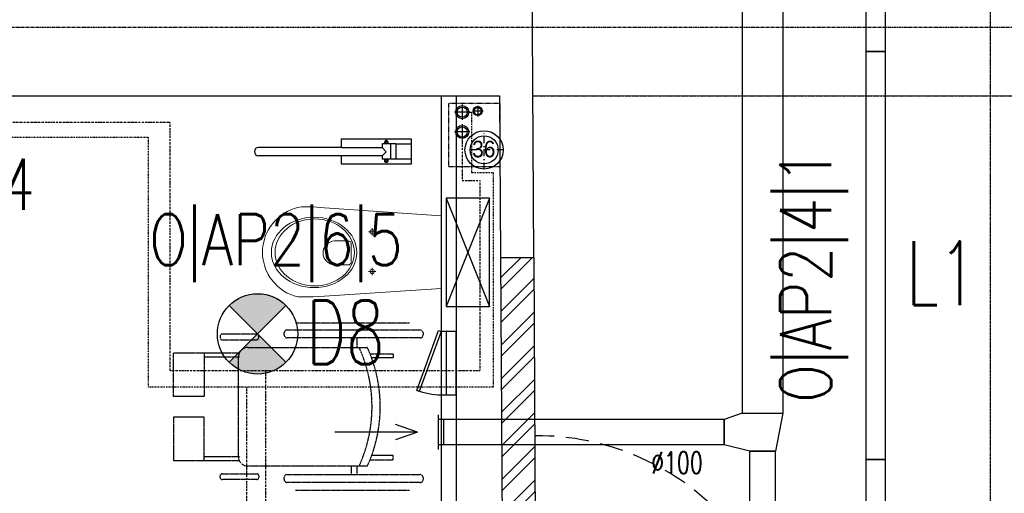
# Model space of a CAD drawing. Header units: inches. Extents: x -281236 to -70395, y 38777 to 102341.
# Tile 104 of 244: x -139395 to -139009, y 48804 to 48990. Entities that reach past the tile are written whole.
import ezdxf
from ezdxf.enums import TextEntityAlignment as Align

# ---------------------------------------------------------------- set-up
doc = ezdxf.new("R2010")
doc.units = ezdxf.units.IN
doc.header["$MEASUREMENT"] = 0
for name, pattern in [('00-inst$0$DASHDOT', [1, 0.5, -0.25, 0, -0.25]), ('CENTER', [2, 1.25, -0.25, 0.25, -0.25]), ('DASHDOT', [1, 0.5, -0.25, 0, -0.25]), ('DASHED', [0.75, 0.5, -0.25]), ('DASHED2', [0.375, 0.25, -0.125]), ('DIVIDE', [31.75, 12.7, -6.35, 0, -6.35, 0, -6.35])]:
    doc.linetypes.add(name, pattern=pattern)
doc.layers.get('0').update_dxf_attribs({"color": 101})
for name, color, linetype in [('Drz---drzwi', 5, 'Continuous'), ('E-90', 6, 'Continuous'), ('E35', 6, 'Continuous'), ('Ins-kan', 54, 'Continuous'), ('Ins-went', 141, 'Continuous'), ('Ins-went-opis', 141, 'Continuous'), ('Ins-wod', 152, 'Continuous'), ('Mw-cr-rury', 160, 'DIVIDE'), ('Mw-wc-rury', 160, 'DASHDOT'), ('Os-osie glowne', 8, 'CENTER'), ('piony_K_nr', 240, 'Continuous'), ('Sc-cegla pelna', 32, 'Continuous'), ('Sc-cegla pelna-hatch', 8, 'Continuous'), ('Sc-gazobeton', 45, 'Continuous'), ('Sc-gk', 120, 'Continuous'), ('Sc-nadproza kon', 5, 'DASHED2'), ('stelaż_wc', 64, 'Continuous'), ('Suf-widok', 8, 'Continuous'), ('W-otwor-strop', 126, 'Continuous'), ('Wyp-meble', 155, 'Continuous'), ('Wyp-sanitar', 131, 'Continuous'), ('Wyp-szafy', 9, 'Continuous')]:
    doc.layers.add(name, color=color, linetype=linetype)
doc.styles.add('ROMANS', font='romans', dxfattribs={"width": 0.85})
doc.styles.add('tab-bud$0$ROMANS', font='romans', dxfattribs={"width": 0.7})
doc.styles.add('TYTUL2', font='ARIAL.TTF')

# ---------------------------------------------------------------- blocks, each defined once
blk = doc.blocks.new('_0630_WC_NIEPEŁNOSPRAWNY')
at = {"lineweight": 0}
for p, q in [((-14.26044946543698, 0), (-17.49471912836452, -45.69999999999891)), ((-14.26044946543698, 0), (14.26044946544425, 0)), ((14.26044946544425, 0), (17.1525273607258, -45.70464459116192)), ((-8.009799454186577, -26.98395776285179), (-9.420152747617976, -26.98395776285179)), ((-8.009799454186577, -26.98395776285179), (-8.009799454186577, -25.53926559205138)), ((-8.009799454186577, -26.98395776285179), (-6.526574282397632, -26.98395776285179)), ((-8.009799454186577, -26.98395776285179), (-8.009799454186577, -28.40553939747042)), ((7.490200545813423, -26.98395776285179), (6.079847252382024, -26.98395776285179)), ((7.490200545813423, -26.98395776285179), (7.490200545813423, -25.53926559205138)), ((7.490200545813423, -26.98395776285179), (8.973425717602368, -26.98395776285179)), ((7.490200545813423, -26.98395776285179), (7.490200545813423, -28.40553939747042)), ((-4.440070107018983, -36.51248908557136), (-4.440070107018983, -41.76659104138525)), ((-3.49908735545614, -35.21439024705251), (4.000928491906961, -35.21439024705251)), ((4.941911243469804, -36.51248908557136), (4.941911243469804, -41.76659104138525)), ((-17.49471912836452, -45.69999999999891), (-17.82067442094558, -50.14040847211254)), ((17.1525273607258, -45.70464459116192), (17.52067442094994, -50.14040847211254)), ((-17.82067442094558, -50.14040847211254), (-17.76542065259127, -54.69174354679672)), ((17.52067442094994, -50.14040847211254), (17.46542065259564, -54.69174354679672)), ((-17.76542065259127, -54.69174354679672), (-17.50824460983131, -56.08355764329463)), ((-17.50824460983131, -56.08355764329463), (-17.11556934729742, -57.5270070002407)), ((-17.11556934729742, -57.5270070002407), (-16.60128430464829, -58.93290689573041)), ((17.1155693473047, -57.5270070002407), (16.60128430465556, -58.93290689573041)), ((17.50824460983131, -56.08355764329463), (17.1155693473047, -57.5270070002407)), ((17.46542065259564, -54.69174354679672), (17.50824460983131, -56.08355764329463)), ((-16.60128430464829, -58.93290689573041), (-15.96901805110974, -60.29133791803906)), ((-15.96901805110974, -60.29133791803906), (-15.22323157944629, -61.59271557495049)), ((-15.22323157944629, -61.59271557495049), (-14.36918683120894, -62.82785791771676)), ((15.22323157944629, -61.59271557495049), (14.36918683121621, -62.82785791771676)), ((15.96901805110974, -60.29133791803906), (15.22323157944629, -61.59271557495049)), ((16.60128430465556, -58.93290689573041), (15.96901805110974, -60.29133791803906)), ((-14.36918683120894, -62.82785791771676), (-13.41290957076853, -63.98805032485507)), ((-13.41290957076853, -63.98805032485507), (-11.77135984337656, -65.59644362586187)), ((-11.77135984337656, -65.59644362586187), (-10.00146959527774, -66.94005631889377)), ((11.77135984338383, -65.59644362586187), (10.00146959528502, -66.94005631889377)), ((13.41290957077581, -63.98805032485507), (11.77135984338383, -65.59644362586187)), ((14.36918683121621, -62.82785791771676), (13.41290957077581, -63.98805032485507)), ((-10.00146959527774, -66.94005631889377), (-8.710203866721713, -67.72472016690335)), ((-8.710203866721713, -67.72472016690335), (-6.538240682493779, -68.77378328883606)), ((-6.538240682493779, -68.77378328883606), (-5.069820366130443, -69.2455219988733)), ((-5.069820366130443, -69.2455219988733), (-3.019381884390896, -69.72479742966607)), ((5.069820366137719, -69.2455219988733), (3.019381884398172, -69.72479742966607)), ((6.538240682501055, -68.77378328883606), (5.069820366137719, -69.2455219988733)), ((8.710203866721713, -67.72472016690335), (6.538240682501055, -68.77378328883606)), ((10.00146959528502, -66.94005631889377), (8.710203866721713, -67.72472016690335)), ((-3.019381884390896, -69.72479742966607), (-1.515462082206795, -69.92252014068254)), ((-1.515462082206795, -69.92252014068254), (0, -69.99537917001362)), ((1.515462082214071, -69.92252014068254), (0, -69.99537917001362)), ((3.019381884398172, -69.72479742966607), (1.515462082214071, -69.92252014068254))]:
    blk.add_line(p, q, dxfattribs=at)
for centre, radius, start, end in [((-3.244368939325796, -36.38913916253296), 1.202046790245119, 102.2339496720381, 185.8898644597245), ((3.746210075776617, -36.38913916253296), 1.20204679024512, 354.1101355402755, 77.7660503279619), ((0.2509205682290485, -41.5369819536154), 4.696606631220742, 182.8022099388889, 357.197790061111)]:
    blk.add_arc(centre, radius, start, end, dxfattribs=at)
for centre, major_axis, ratio, start_param in [((-8.009799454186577, -26.98395776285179), (0.5985531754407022, 0.5985531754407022), 0.999999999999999, 5.497787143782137), ((7.490200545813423, -26.98395776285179), (0.598553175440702, 0.5985531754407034), 0.9999999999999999, 5.497787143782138)]:
    blk.add_ellipse(centre, major_axis=major_axis, ratio=ratio, start_param=start_param, end_param=11.78097245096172, dxfattribs=at)
for centre, major_axis, ratio in [((0.05375849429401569, -49.75009780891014), (0, -16.75), 0.8235294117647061), ((0.05375849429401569, -49.50009780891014), (0, -15.54479430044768), 0.845174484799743)]:
    blk.add_ellipse(centre, major_axis=major_axis, ratio=ratio, dxfattribs=at)
blk = doc.blocks.new('_DRZWI_W120')
at = {"ltscale": 25}
for p, q in [((44517.38436788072, 20745.06587448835), (44517.38436788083, 20635.06587448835)), ((44504.38436788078, 20690.06587448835), (44558.38436788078, 20690.06587448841))]:
    blk.add_line(p, q, dxfattribs=at)
at = {"ltscale": 7}
for p, q in [((44517.38436788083, 20637.06587448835), (44407.40255120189, 20637.06587448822)), ((44517.38436788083, 20635.06587448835), (44407.38436788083, 20635.06587448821))]:
    blk.add_line(p, q, dxfattribs=at)
at = {"ltscale": 25}
for points in [[(44525.38436788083, 20750.06587448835), (44517.38436788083, 20750.06587448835), (44517.38436788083, 20745.06587448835), (44525.38436788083, 20745.06587448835)], [(44525.38436788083, 20630.06587448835), (44517.38436788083, 20630.06587448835), (44517.38436788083, 20635.06587448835), (44525.38436788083, 20635.06587448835)]]:
    blk.add_lwpolyline(points, close=True, dxfattribs=at)
blk.add_arc((44517.38436788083, 20635.06587448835), 110, 90.00000000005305, 180.0000000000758, dxfattribs=at)
at = {"linetype": 'DASHED', "ltscale": 20}
blk.add_arc((44517.38436788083, 20635.06587448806), 110, 180, 269.999999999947, dxfattribs=at)
blk = doc.blocks.new('wozek')
at = {"linetype": 'DASHED2', "ltscale": 0.5}
for p, q in [((-67.54803174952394, 32.84197922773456), (-22.8375665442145, 32.84197922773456)), ((-50.96674243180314, 23.28865862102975), (-4.293360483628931, 23.2886586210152)), ((-47.02429041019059, 26.57759991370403), (-47.02429041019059, 23.2886586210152)), ((-44.79154096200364, 26.57759991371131), (-44.79154096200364, 23.2886586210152)), ((-52.05049977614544, 20.75369671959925), (-61.06912119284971, 20.7536967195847)), ((-61.06912119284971, 20.7536967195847), (-61.06912119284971, 19.14296999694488)), ((13.00715158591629, 21.10470061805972), (-0.7976670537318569, 21.10470061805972)), ((13.00715158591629, 19.55147461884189), (-0.797667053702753, 19.55147461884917)), ((-0.4037378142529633, 19.39903595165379), (-0.4037378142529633, -19.39903595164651)), ((-61.06912119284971, 19.14296999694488), (-52.66419233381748, 19.14296999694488)), ((-61.06912119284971, -19.14296999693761), (-52.66419233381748, -19.14296999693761)), ((-61.06912119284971, -20.75369671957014), (-61.06912119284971, -19.14296999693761)), ((-52.05049977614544, -20.75369671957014), (-61.06912119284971, -20.75369671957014)), ((13.00715158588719, -19.55147461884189), (-0.7976670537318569, -19.55147461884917)), ((13.00715158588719, -21.10470061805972), (-0.7976670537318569, -21.10470061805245)), ((-4.293360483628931, -23.28865862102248), (-50.96674243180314, -23.2886586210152)), ((-47.02429041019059, -23.2886586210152), (-47.02429041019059, -26.99441431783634)), ((-44.79154096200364, -23.2886586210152), (-44.79154096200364, -26.99441431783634)), ((-67.54803174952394, -32.84197922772), (-22.8375665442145, -32.84197922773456))]:
    blk.add_line(p, q, dxfattribs=at)
for points in [[(-18.38107759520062, 28.52241124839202), (-18.38107759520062, 27.74448671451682, -0.4142135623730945), (-19.54796439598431, 26.57759991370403), (-71.66890816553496, 26.57759991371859, -0.414213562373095), (-72.83579496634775, 27.74448671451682), (-72.83579496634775, 28.52241124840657, -0.414213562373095), (-71.66890816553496, 29.68929804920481), (-19.54796439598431, 29.68929804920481, -0.414213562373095)], [(6.733629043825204, 27.74448671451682), (6.733629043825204, 27.0453148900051, -0.4142135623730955), (5.95570450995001, 26.26739035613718), (-7.615640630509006, 26.26739035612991, -0.4142135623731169), (-8.3935651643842, 27.0453148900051), (-8.3935651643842, 27.74448671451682, -0.414213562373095), (-7.615640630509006, 28.52241124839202), (5.95570450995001, 28.52241124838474, -0.4142135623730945)], [(-18.38107759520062, -28.16130111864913), (-18.38107759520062, -28.93922565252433, -0.4142135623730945), (-19.54796439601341, -30.10611245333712), (-71.66890816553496, -30.10611245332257, -0.414213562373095), (-72.83579496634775, -28.93922565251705), (-72.83579496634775, -28.16130111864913, -0.414213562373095), (-71.66890816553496, -26.99441431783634), (-19.54796439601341, -26.99441431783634, -0.414213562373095)], [(6.733629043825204, -27.74448671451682), (6.7336290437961, -27.04531489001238, 0.4142135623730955), (5.95570450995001, -26.26739035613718), (-7.615640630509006, -26.26739035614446, 0.4142135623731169), (-8.3935651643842, -27.0453148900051), (-8.3935651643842, -27.74448671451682, 0.414213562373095), (-7.615640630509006, -28.52241124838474), (5.95570450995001, -28.52241124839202, 0.4142135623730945)]]:
    blk.add_lwpolyline(points, format="xyb", close=True, dxfattribs=at)
for points in [[(24.99998121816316, 21.10470061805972), (13.00715158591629, 21.10470061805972), (13.00715158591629, 4.019239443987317), (24.99998121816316, 4.019239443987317)], [(24.99998121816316, -21.104700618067), (13.00715158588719, -21.10470061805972), (13.00715158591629, -4.019239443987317), (24.99998121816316, -4.019239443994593)]]:
    blk.add_lwpolyline(points, close=True, dxfattribs=at)
for centre, radius, start, end in [((0, 0), 56.03543927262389, 155.4425219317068, 204.5574780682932), ((3.218551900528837, 0), 56.03543927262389, 155.4425219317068, 204.5574780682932), ((-4.293360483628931, 19.39903595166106), 3.889622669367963, 0, 90), ((-4.293360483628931, -19.39903595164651), 3.889622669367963, 270, 0)]:
    blk.add_arc(centre, radius, start, end, dxfattribs=at)
blk = doc.blocks.new('_gslkflhklgj')
at = {"linetype": '00-inst$0$DASHDOT', "ltscale": 5}
for p, q in [((2.764863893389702e-10, -7.499999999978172), (-2.983142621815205e-10, 7.500000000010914)), ((7.499999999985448, 3.074092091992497e-10), (-7.500000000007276, -2.801243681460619e-10))]:
    blk.add_line(p, q, dxfattribs=at)
for centre, radius in [((-1.455191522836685e-11, 1.637090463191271e-11), 7.5), ((0, 0), 5.5)]:
    blk.add_circle(centre, radius)
blk = doc.blocks.new('pion_woda')
at = {"layer": 'Ins-wod'}
for p, q in [((3, 0), (-3, 0)), ((0, 3), (0, -3))]:
    blk.add_line(p, q, dxfattribs=at)
for centre, radius in [((0, 0.02268880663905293), 2.550088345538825), ((0, 0), 2)]:
    blk.add_circle(centre, radius, dxfattribs=at)
blk = doc.blocks.new('pion_mały')
at = {"layer": 'Ins-wod'}
for p, q in [((0, 2.084117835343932), (0, -2.115882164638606)), ((2.100000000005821, -0.01588216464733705), (-2.099999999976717, -0.01588216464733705))]:
    blk.add_line(p, q, dxfattribs=at)
for centre, radius in [((0, 0), 1.785061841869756), ((0, -0.01588216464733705), 1.399999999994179)]:
    blk.add_circle(centre, radius, dxfattribs=at)
blk = doc.blocks.new('rewizja')
at = {"layer": 'Wyp-meble'}
for p, q in [((-25.0000000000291, 5.999999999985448), (-25, -2.91038304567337e-11)), ((-25.0000000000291, 6), (-5.820766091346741e-11, 6)), ((-25, 3.999999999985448), (-25, 1.999999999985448)), ((-2.91038304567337e-11, 5.999999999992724), (0, 0)), ((0, 1.999999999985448), (-25, 1.999999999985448)), ((0, -1.455191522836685e-11), (-25, -1.455191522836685e-11))]:
    blk.add_line(p, q, dxfattribs=at)
blk.add_lwpolyline([(-23.15029537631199, -9.490196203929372), (0.3420201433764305, -0.9396926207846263), (0, 0), (-23.49231551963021, -8.550503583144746)], close=True, dxfattribs=at)
blk.add_arc((-2.91038304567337e-11, -1.455191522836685e-11), 25, 180, 202.2924427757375, dxfattribs=at)
blk = doc.blocks.new('0630_STRZAŁKA')
at = {"ltscale": 0.5}
for points in [[(0, 2.091837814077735e-11), (-3.029876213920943, -8.560130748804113)], [(0, 2.091837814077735e-11), (-7.275957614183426e-12, -32.43254493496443)], [(-7.275957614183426e-12, 2.091837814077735e-11), (3.029876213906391, -8.560130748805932)]]:
    blk.add_lwpolyline(points, dxfattribs=at)
blk = doc.blocks.new('barierka_stojąca')
at = {"layer": 'Wyp-sanitar'}
for p, q in [((0, -27.40622834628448), (0, 0)), ((0, 0), (9.973803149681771, 0)), ((1.994850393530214, -5.984401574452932), (1.994850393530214, 0)), ((1.994850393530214, 0), (7.978952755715, 0)), ((7.978952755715, 0), (7.978952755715, -5.984401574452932)), ((9.973803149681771, 0), (9.973803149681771, -27.40622834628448)), ((7.978952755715, -5.984401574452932), (1.994850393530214, -5.984401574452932)), ((1.994850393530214, -6.001755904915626), (1.994850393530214, -11.47001574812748)), ((7.979102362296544, -6.001755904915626), (7.97910236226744, -11.45945338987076)), ((0.6539291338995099, -9.743559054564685), (0.6512362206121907, -9.79906299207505)), ((0.6512362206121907, -9.79906299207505), (0.6539291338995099, -9.854118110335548)), ((0.6621574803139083, -9.689700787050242), (0.6539291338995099, -9.743559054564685)), ((0.6539291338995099, -9.854118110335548), (0.6621574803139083, -9.907976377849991)), ((0.6754724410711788, -9.63763779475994), (0.6621574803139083, -9.689700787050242)), ((0.6621574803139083, -9.907976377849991), (0.6754724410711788, -9.959740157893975)), ((0.6938740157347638, -9.587968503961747), (0.6754724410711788, -9.63763779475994)), ((0.6754724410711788, -9.959740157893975), (0.6938740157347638, -10.00970866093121)), ((0.7166141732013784, -9.540393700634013), (0.6938740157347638, -9.587968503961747)), ((0.6938740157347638, -10.00970866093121), (0.7166141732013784, -10.05698425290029)), ((0.743842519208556, -9.49581102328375), (0.7166141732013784, -9.540393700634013)), ((0.7166141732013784, -10.05698425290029), (0.743842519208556, -10.10186614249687)), ((0.7751102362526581, -9.453921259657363), (0.743842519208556, -9.49581102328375)), ((0.743842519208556, -10.10186614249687), (0.7751102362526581, -10.14360629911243)), ((0.8104173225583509, -9.415622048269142), (0.7751102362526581, -9.453921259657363)), ((0.7751102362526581, -10.14360629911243), (0.8104173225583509, -10.18235433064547)), ((0.8487165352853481, -9.380314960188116), (0.8104173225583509, -9.415622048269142)), ((0.8104173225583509, -10.18235433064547), (0.8487165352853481, -10.21721259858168)), ((0.8906062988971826, -9.349047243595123), (0.8487165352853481, -9.380314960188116)), ((0.8487165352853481, -10.21721259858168), (0.8906062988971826, -10.24848031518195)), ((0.9351889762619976, -9.321818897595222), (0.8906062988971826, -9.349047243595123)), ((0.8906062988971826, -10.24848031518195), (0.9351889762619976, -10.27570866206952)), ((0.9827637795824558, -9.299078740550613), (0.9351889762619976, -9.321818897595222)), ((0.9351889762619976, -10.27570866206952), (0.9827637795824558, -10.29874803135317)), ((1.032433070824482, -9.280677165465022), (0.9827637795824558, -9.299078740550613)), ((0.9827637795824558, -10.29874803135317), (1.032433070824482, -10.3170000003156)), ((1.084496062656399, -9.267362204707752), (1.032433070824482, -9.280677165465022)), ((1.032433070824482, -10.3170000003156), (1.084496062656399, -10.33046456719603)), ((1.138354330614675, -9.259133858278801), (1.084496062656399, -9.267362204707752)), ((1.084496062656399, -10.33046456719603), (1.138354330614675, -10.33869291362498)), ((1.193858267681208, -9.256440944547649), (1.138354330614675, -9.259133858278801)), ((1.193858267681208, -9.256440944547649), (1.193858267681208, -9.256440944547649)), ((1.215850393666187, -9.051031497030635), (1.215850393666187, -10.54709448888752)), ((1.714338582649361, -9.051031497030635), (1.215850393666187, -9.051031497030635)), ((1.215850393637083, -9.40514960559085), (1.714338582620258, -9.40514960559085)), ((1.215850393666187, -10.19282677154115), (1.714338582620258, -10.19282677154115)), ((1.215850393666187, -10.54709448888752), (1.714338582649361, -10.54709448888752)), ((1.714338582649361, -10.54709448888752), (1.714338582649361, -9.051031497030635)), ((1.994850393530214, -11.47001574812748), (3.339062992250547, -11.47001574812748)), ((2.026118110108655, -8.162370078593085), (7.981795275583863, -8.162370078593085)), ((3.339062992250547, -11.47001574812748), (5.039338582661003, -9.84140157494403)), ((3.339062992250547, -27.40622834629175), (3.339062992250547, -11.47001574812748)), ((5.039338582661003, -9.84140157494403), (6.632196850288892, -11.45945338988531)), ((6.632196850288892, -11.45945338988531), (6.632196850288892, -27.40652755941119)), ((6.632196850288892, -11.45945338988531), (7.97910236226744, -11.45945338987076)), ((8.261858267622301, -9.051031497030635), (8.261858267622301, -10.54709448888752)), ((8.760346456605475, -9.051031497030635), (8.261858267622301, -9.051031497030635)), ((8.760346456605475, -9.405149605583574), (8.261858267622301, -9.40514960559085)), ((8.760346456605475, -10.19282677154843), (8.261858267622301, -10.19282677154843)), ((8.261858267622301, -10.54709448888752), (8.760346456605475, -10.54709448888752)), ((8.760346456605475, -10.54709448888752), (8.760346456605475, -9.051031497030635)), ((8.782338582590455, -9.256440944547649), (8.782338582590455, -9.256440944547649)), ((8.782338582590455, -9.256440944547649), (8.83739370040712, -9.259133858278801)), ((8.83739370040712, -9.259133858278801), (8.891251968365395, -9.267362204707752)), ((8.891251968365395, -10.33046456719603), (8.83739370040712, -10.33869291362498)), ((8.891251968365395, -9.267362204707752), (8.943015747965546, -9.280677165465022)), ((8.943015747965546, -10.3170000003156), (8.891251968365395, -10.33046456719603)), ((8.943015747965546, -9.280677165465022), (8.992984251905, -9.299078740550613)), ((8.992984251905, -10.29874803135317), (8.943015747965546, -10.3170000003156)), ((8.992984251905, -9.299078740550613), (9.040259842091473, -9.321818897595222)), ((9.040259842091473, -10.27570866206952), (8.992984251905, -10.29874803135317)), ((9.040259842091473, -9.321818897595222), (9.085141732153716, -9.349047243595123)), ((9.085141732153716, -10.24848031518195), (9.040259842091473, -10.27570866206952)), ((9.085141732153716, -9.349047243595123), (9.126881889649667, -9.380314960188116)), ((9.126881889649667, -10.21721259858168), (9.085141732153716, -10.24848031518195)), ((9.126881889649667, -9.380314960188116), (9.165629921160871, -9.415622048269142)), ((9.165629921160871, -10.18235433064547), (9.126881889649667, -10.21721259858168)), ((9.165629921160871, -9.415622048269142), (9.200488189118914, -9.453921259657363)), ((9.200488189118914, -10.14360629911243), (9.165629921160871, -10.18235433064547)), ((9.200488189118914, -9.453921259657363), (9.231755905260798, -9.49581102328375)), ((9.231755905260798, -10.10186614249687), (9.200488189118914, -10.14360629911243)), ((9.231755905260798, -9.49581102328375), (9.258984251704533, -9.540393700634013)), ((9.258984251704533, -10.05698425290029), (9.231755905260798, -10.10186614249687)), ((9.258984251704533, -9.540393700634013), (9.282023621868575, -9.587968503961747)), ((9.282023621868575, -10.00970866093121), (9.258984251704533, -10.05698425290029)), ((9.282023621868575, -9.587968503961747), (9.300275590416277, -9.63763779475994)), ((9.300275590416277, -9.959740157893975), (9.282023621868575, -10.00970866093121)), ((9.300275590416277, -9.63763779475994), (9.31374015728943, -9.689700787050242)), ((9.31374015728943, -9.907976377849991), (9.300275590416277, -9.959740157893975)), ((9.31374015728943, -9.689700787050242), (9.321968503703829, -9.743559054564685)), ((9.321968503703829, -9.854118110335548), (9.31374015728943, -9.907976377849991)), ((9.321968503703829, -9.743559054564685), (9.324960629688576, -9.79906299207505)), ((9.324960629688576, -9.79906299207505), (9.321968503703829, -9.854118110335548)), ((3.339062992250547, -27.40622834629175), (0, -27.40622834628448)), ((3.339062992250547, -27.40622834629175), (3.339062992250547, -59.86690551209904)), ((9.973803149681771, -27.40622834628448), (6.64177165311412, -27.40622834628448)), ((6.64177165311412, -27.40622834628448), (6.64177165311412, -59.86690551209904))]:
    blk.add_line(p, q, dxfattribs=at)
blk.add_arc((4.990417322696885, -59.86690551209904), 1.651354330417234, 180, 0, dxfattribs=at)

msp = doc.modelspace()

# ---------------------------------------------------------------- hatches: boundary and pattern name
at = {"layer": 'E35'}
h = msp.add_hatch(color=256, dxfattribs=at)
edge = h.paths.add_edge_path()
edge.add_line((-139301.6997160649, 48866.41547754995), (-139312.8366478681, 48877.55240935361))
edge.add_ellipse((-139301.6997160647, 48866.41547755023), major_axis=(11.1369318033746, -11.13693180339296), ratio=1, start_angle=90.00000000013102, end_angle=180.0000000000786, ccw=False)
edge.add_line((-139290.5627842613, 48877.55240935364), (-139301.6997160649, 48866.41547754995))
edge = h.paths.add_edge_path()
edge.add_line((-139312.8366478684, 48855.27854574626), (-139301.6997160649, 48866.41547754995))
edge.add_line((-139301.6997160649, 48866.41547754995), (-139290.5627842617, 48855.27854574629))
edge.add_ellipse((-139301.699716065, 48866.41547754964), major_axis=(11.13693180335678, -11.13693180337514), ratio=1, start_angle=-89.99999999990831, end_angle=1.1789325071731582e-10, ccw=False)
at = {"layer": 'Sc-cegla pelna-hatch'}
h = msp.add_hatch(dxfattribs=at)
h.set_pattern_fill('ANSI32', color=256, scale=25, style=0)
h.set_pattern_definition([(45, (0, 0), (-6.629126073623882, 6.629126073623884), []), (45, (4.419417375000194, 0), (-6.629126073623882, 6.629126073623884), [])])
h.paths.add_polyline_path([(-139193.4569836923, 48896.41916596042), (-139206.4574298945, 48896.41916596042), (-139205.8727134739, 48791.41148019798), (-139192.8725156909, 48791.41148019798)])

# ---------------------------------------------------------------- linework, layer by layer
at = {"layer": 'E35'}
for p, q in [((-139290.5627842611, 48877.5524093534), (-139312.8366478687, 48855.27854574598)), ((-139290.5627842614, 48855.278545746), (-139312.8366478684, 48877.55240935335))]:
    msp.add_line(p, q, dxfattribs=at)
for points in [[(-139063.2757427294, 48977.1441001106), (-139055.5757427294, 48977.1441001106), (-139055.5757427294, 49073.9441001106), (-139063.2757427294, 49073.9441001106)], [(-139063.2757427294, 48817.1441001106), (-139055.5757427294, 48817.1441001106), (-139055.5757427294, 48977.1441001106), (-139063.2757427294, 48977.1441001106)], [(-139055.5757427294, 48817.1441001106), (-139063.2757427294, 48817.1441001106), (-139063.2757427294, 48749.64410011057), (-139055.5757427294, 48749.64410011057)]]:
    msp.add_lwpolyline(points, close=True, dxfattribs=at)
msp.add_circle((-139301.6997160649, 48866.41547754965), 15.74999999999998, dxfattribs=at)
at = {"layer": 'Ins-went'}
for p, q in [((-139111.7300287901, 49122.39700190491), (-139111.7300287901, 48835.38353049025)), ((-139095.7300287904, 49122.39700190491), (-139095.7300287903, 48835.38353049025)), ((-139230.7887903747, 48821.13353049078), (-139230.7887903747, 48834.63353049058)), ((-139111.7300287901, 48835.38353049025), (-139118.73002879, 48832.88353049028)), ((-139111.7300287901, 48835.38353049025), (-139095.7300287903, 48835.38353049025)), ((-139095.7300287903, 48835.38353049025), (-139098.7300287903, 48820.38353049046)), ((-139228.7887903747, 48832.88353049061), (-139230.7887903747, 48832.88353049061)), ((-139118.7300287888, 48832.88353049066), (-139228.7887903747, 48832.88353049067)), ((-139228.7887903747, 48832.88353049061), (-139228.7887903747, 48822.88353049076)), ((-139118.73002879, 48822.88353049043), (-139118.73002879, 48832.88353049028)), ((-139118.7300287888, 48832.88353049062), (-139118.7300287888, 48822.88353049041)), ((-139228.7887903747, 48822.88353049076), (-139230.7887903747, 48822.88353049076)), ((-139118.7300287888, 48822.88353049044), (-139228.7887903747, 48822.88353049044)), ((-139108.7300287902, 48820.38353049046), (-139118.73002879, 48822.88353049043)), ((-139098.7300287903, 48820.38353049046), (-139108.7300287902, 48820.38353049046)), ((-139108.7300287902, 48820.38353048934), (-139098.7300287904, 48820.38353048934)), ((-139108.7300287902, 48716.18353049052), (-139108.7300287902, 48820.38353048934)), ((-139098.7300287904, 48716.18353049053), (-139098.7300287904, 48820.38353048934))]:
    msp.add_line(p, q, dxfattribs=at)
at = {"layer": 'Mw-cr-rury', "ltscale": 0.03}
for p, q in [((-139413.7966363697, 48949.39516940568), (-139336.0675163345, 48949.39516940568)), ((-139336.0675163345, 48949.39516940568), (-139336.0675163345, 48851.9538947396)), ((-139221.4962575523, 48943.56688393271), (-139221.4962575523, 48926.53315728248)), ((-139221.4962575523, 48926.53315728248), (-139214.5196904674, 48926.53315728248)), ((-139214.5196904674, 48926.53315728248), (-139214.5196904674, 48851.95389473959)), ((-139214.5196904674, 48851.9538947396), (-139336.0675163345, 48851.9538947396)), ((-139298.45563562, 48569.31060001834), (-139298.45563562, 48851.9538947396)), ((-139305.9828259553, 48845.58772999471), (-139305.9828259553, 48562.60104487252))]:
    msp.add_line(p, q, dxfattribs=at)
at = {"layer": 'Mw-wc-rury'}
for p, q in [((-139219.4682741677, 48953.32729707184), (-139217.7873235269, 48953.32729707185)), ((-139217.7873235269, 48953.32729707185), (-139217.7873235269, 48929.66919150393)), ((-139426.6851592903, 48943.50898558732), (-139344.553031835, 48943.50898558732)), ((-139344.553031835, 48943.50898558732), (-139344.553031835, 48845.58772999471)), ((-139217.7873235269, 48929.66919150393), (-139209.4106288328, 48929.66919150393)), ((-139209.4106288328, 48929.66919150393), (-139209.4106288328, 48845.58772999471)), ((-139209.4106288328, 48845.58772999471), (-139344.553031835, 48845.58772999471))]:
    msp.add_line(p, q, dxfattribs=at)
at = {"layer": 'Os-osie glowne'}
msp.add_lwpolyline([(-143318.4675761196, 48986.69511477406), (-138010.8801488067, 48986.69511477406)], dxfattribs=at)
at = {"layer": 'Sc-cegla pelna'}
msp.add_line((-139509.8905614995, 48959.69490076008), (-139206.8064710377, 48959.69490076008), dxfattribs=at)
msp.add_lwpolyline([(-139206.8064710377, 48959.69490076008), (-139206.4574298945, 48896.41916596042), (-139193.4572321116, 48896.41916596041), (-139194.3270492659, 49054.10349821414)], dxfattribs=at)
at = {"layer": 'Sc-gazobeton'}
for points in [[(-139206.4574298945, 48896.41916596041), (-139205.8727134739, 48791.41148019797)], [(-139193.4569836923, 48896.41916596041), (-139192.8725156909, 48791.41148019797)]]:
    msp.add_lwpolyline(points, dxfattribs=at)
at = {"layer": 'Sc-gk'}
for p, q in [((-139229.7887903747, 48959.69490076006), (-139229.7887903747, 48775.92720637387)), ((-139223.7887903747, 48959.69490076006), (-139223.7887903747, 48775.92720637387))]:
    msp.add_line(p, q, dxfattribs=at)
at = {"layer": 'Sc-nadproza kon', "linetype": 'DASHDOT', "ltscale": 0.5}
msp.add_line((-139193.8062732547, 48959.69490076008), (-138997.8827718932, 48959.69490076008), dxfattribs=at)
at = {"layer": 'stelaż_wc', "ltscale": 5}
for p, q in [((-139210.7887903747, 48919.66132532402), (-139227.7887903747, 48877.16132532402)), ((-139227.7887903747, 48919.66132532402), (-139210.7887903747, 48877.16132532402))]:
    msp.add_line(p, q, dxfattribs=at)
msp.add_lwpolyline([(-139210.7887903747, 48877.16132532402), (-139210.7887903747, 48919.66132532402), (-139227.7887903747, 48919.66132532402), (-139227.7887903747, 48877.16132532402)], close=True, dxfattribs=at)
at = {"layer": 'Suf-widok', "linetype": 'DIVIDE', "ltscale": 0.02}
msp.add_line((-139014.3399069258, 48559.65743169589), (-139014.3399069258, 51031.69542692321), dxfattribs=at)
at = {"layer": 'W-otwor-strop', "linetype": 'DASHED2', "ltscale": 0.3}
msp.add_lwpolyline([(-139206.7887903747, 48931.87065309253), (-139226.7887903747, 48931.87065309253), (-139226.7887903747, 48956.87065309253), (-139206.7887903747, 48956.87065309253)], close=True, dxfattribs=at)
msp.add_lwpolyline([(-139206.7887903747, 48931.87065309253), (-139226.7887903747, 48931.87065309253), (-139226.7887903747, 48956.87065309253), (-139206.7887903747, 48956.87065309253)], close=True, dxfattribs=at)
msp.add_lwpolyline([(-139206.7887903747, 48931.87065309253), (-139226.7887903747, 48931.87065309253), (-139226.7887903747, 48956.87065309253), (-139206.7887903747, 48956.87065309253)], close=True, dxfattribs=at)

# ---------------------------------------------------------------- block references
for name, p in [('pion_woda', (-139221.4682741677, 48953.32729707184)), ('pion_mały', (-139215.410187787, 48953.78167017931)), ('pion_woda', (-139221.4962575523, 48945.58276609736))]:
    msp.add_blockref(name, p)
at = {"rotation": 270}
msp.add_blockref('barierka_stojąca', (-139241.453534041, 48942.88130230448), dxfattribs=at)
at = {"xscale": -1, "rotation": 270}
msp.add_blockref('rewizja', (-139229.7887903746, 48867.38353049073), dxfattribs=at)
at = {"layer": 'Drz---drzwi', "xscale": 0.9166666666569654, "yscale": 0.9166666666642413, "zscale": 0.916666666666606, "rotation": 180}
msp.add_blockref('_DRZWI_W120', (-98384.95481789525, 67641.15615711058), dxfattribs=at)
at = {"layer": 'Ins-kan'}
msp.add_blockref('_gslkflhklgj', (-139212.9079389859, 48938.55334885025), dxfattribs=at)
at = {"layer": 'Ins-went-opis', "xscale": -1, "rotation": 270}
msp.add_blockref('0630_STRZAŁKA', (-139239.030585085, 48827.88353049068), dxfattribs=at)
at = {"layer": 'Wyp-sanitar', "rotation": 270}
msp.add_blockref('_0630_WC_NIEPEŁNOSPRAWNY', (-139229.7887903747, 48898.41132532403), dxfattribs=at)
at = {"layer": 'Wyp-szafy', "rotation": 180}
msp.add_blockref('wozek', (-139309.6473430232, 48837.83920072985, -1.999999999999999), dxfattribs=at)

# ---------------------------------------------------------------- texts
at = {"layer": 'E-90', "style": 'ROMANS'}
for s, rotation, width, p in [('O|AP2|6|4', 3.335053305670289e-09, 0.7, (-139432.7898717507, 48923.5861100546)), ('O|AP2|4|1', 90.00000000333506, 0.8, (-139085.3847094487, 48889.17413258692)), ('O|AP2|6|5', 3.335053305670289e-09, 0.8, (-139294.5027140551, 48901.95342481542))]:
    msp.add_text(s, height=20, rotation=rotation, dxfattribs=dict(at, width=width)).set_placement(p, align=Align.MIDDLE)
at = {"layer": 'E35', "style": 'ROMANS', "width": 0.7}
for s, p in [('L1', (-139033.5830077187, 48890.24443781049)), ('D8', (-139267.3364850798, 48866.98309262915))]:
    msp.add_text(s, height=25, dxfattribs=at).set_placement(p, align=Align.MIDDLE)
at = {"layer": 'Ins-went', "style": 'tab-bud$0$ROMANS', "width": 0.7}
msp.add_text('%%c100', height=8.423999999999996, dxfattribs=at).set_placement((-139147.399923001, 48811.69549206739))
at = {"layer": 'piony_K_nr', "style": 'TYTUL2', "width": 0.9}
msp.add_text('36', height=6.5, dxfattribs=at).set_placement((-139217.5725230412, 48935.64419666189, -76.70000000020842))

doc.saveas('drawing.dxf')
